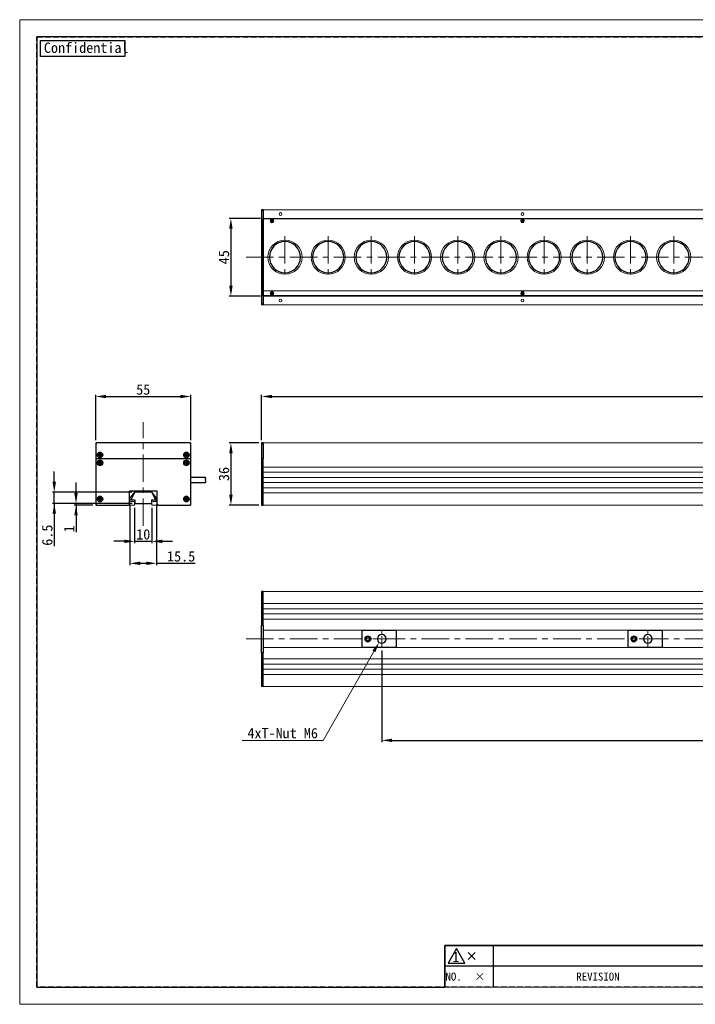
# Model space of a CAD drawing. Header units: millimetres. Extents: x -201 to 202, y 143 to 428.
# Tile 1 of 8: x -201 to -6, y 143 to 428. Entities that reach past the tile are written whole.
import ezdxf
from ezdxf import colors
from ezdxf.entities.mleader import LeaderData, LeaderLine
from ezdxf.enums import TextEntityAlignment as Align
from ezdxf.math import Vec2, Vec3

# ---------------------------------------------------------------- set-up
doc = ezdxf.new("R2010")
doc.units = ezdxf.units.MM
doc.header["$LTSCALE"] = 0.25
for name, pattern in [('CENTER', [50.8, 31.75, -6.35, 6.35, -6.35]), ('DASHED', [6, 3, -3]), ('HIDDEN', [9.525, 6.35, -3.175])]:
    doc.linetypes.add(name, pattern=pattern)
doc.layers.get('0').update_dxf_attribs({"lineweight": 30})
for name, color, linetype, lineweight in [('BASE', 7, 'Continuous', 20), ('CENTER', 1, 'CENTER', 15), ('DIMENSION', 6, 'Continuous', 9)]:
    doc.layers.add(name, color=color, linetype=linetype, lineweight=lineweight)
doc.layers.add('EMPTY LINE', color=252, linetype='Continuous', lineweight=0, plot=False)
for name, color, linetype in [('F-PANEL', 52, 'Continuous'), ('FORM', 7, 'Continuous'), ('LENS', 140, 'Continuous'), ('LOCK NUT M6', 132, 'Continuous'), ('MXB0115', 96, 'Continuous'), ('MXB4508', 25, 'Continuous'), ('SIDE PANEL1', 1, 'Continuous'), ('SIDEPANEL 2', 30, 'Continuous')]:
    doc.layers.add(name, color=color, linetype=linetype)
doc.styles.add('VS Standard', font='msgothic.ttc', dxfattribs={"height": 3})
doc.styles.add('VS Standard(小)', font='txt', dxfattribs={"height": 2.4})
doc.dimstyles.new('VS Standard x0.5', dxfattribs={"dimtxt": 3, "dimasz": 3, "dimexe": 0.5, "dimexo": 0.8, "dimgap": 0.5, "dimtad": 3, "dimlfac": 2, "dimrnd": 0.0001, "dimzin": 9, "dimdsep": 46, "dimtxsty": 'VS Standard', "dimcen": 0, "dimaunit": 1, "dimadec": 0, "dimazin": 2, "dimtfac": 1, "dimtmove": 0, "dimatfit": 3, "dimfxl": 1, "dimtolj": 1, "dimtzin": 0, "dimarcsym": 0})
doc.dimstyles.new('VS Standard x1', dxfattribs={"dimtxt": 3, "dimasz": 3, "dimexe": 0.5, "dimexo": 0.8, "dimgap": 0.5, "dimtad": 3, "dimrnd": 0.0001, "dimzin": 9, "dimdsep": 46, "dimtxsty": 'VS Standard', "dimcen": 0, "dimaunit": 1, "dimadec": 0, "dimazin": 2, "dimtfac": 1, "dimtmove": 0, "dimatfit": 2, "dimfxl": 1, "dimtolj": 1, "dimtzin": 0, "dimarcsym": 0})

# ---------------------------------------------------------------- blocks, each defined once
blk = doc.blocks.new('表題欄金物用_ver2.0.0')
at = {"layer": 'FORM', "color": 0}
for p, q in [((-272, 23), (-286, 23)), ((-286, 23), (-286, 17)), ((-211, 23), (-272, 23)), ((-272, 23), (-272, 17)), ((-279.19, 21), (-277.19, 19)), ((-279.19, 19), (-277.19, 21)), ((-286, 17), (-286, 11)), ((-272, 17), (-286, 17)), ((-272, 17), (-272, 11)), ((-211, 17), (-272, 17))]:
    blk.add_line(p, q, dxfattribs=at)
at = {"layer": 'FORM', "color": 0, "lineweight": 15}
blk.add_line((-191, 11), (-286, 11), dxfattribs=at)
at = {"layer": 'FORM', "color": 0}
blk.add_lwpolyline([(-282.58, 22.13), (-285.01, 17.93), (-280.16, 17.93)], close=True, dxfattribs=at)
at = {"layer": 'FORM', "color": 0, "insert": (-282.79, 19.73), "char_height": 3, "attachment_point": 5, "style": 'VS Standard'}
blk.add_mtext('1', dxfattribs=at)
at = {"layer": 'FORM', "color": 0, "char_height": 2.3, "attachment_point": 5, "style": 'VS Standard'}
for s, insert, width in [('NO.', (-283.44, 14), 14), ('\\pxi-3,l4,t4;×^I', (-276.99, 14), 14), ('REVISION', (-241.67, 14), 46)]:
    blk.add_mtext(s, dxfattribs=dict(at, insert=insert, width=width))
at = {"layer": 'FORM', "color": 0}
for tag, height, style, p in [('材料', 2.8, 'VS Standard', (-133, 38.5)), ('一般面取', 2.8, 'VS Standard', (-57, 38.5)), ('処理', 2.8, 'VS Standard', (-133, 34.5)), ('仕上', 2.8, 'VS Standard', (-57, 34.5)), ('処理接点', 2.8, 'VS Standard', (-133, 30.5)), ('偏芯', 2.8, 'VS Standard', (-57, 30.5)), ('一般公差', 2.4, 'VS Standard(小)', (-106, 26.31)), ('適用（機種名）', 3.6, 'VS Standard', (-44.75, 24.75)), ('角度', 2.4, 'VS Standard(小)', (-106, 21.94)), ('NAME', 3.5, 'VS Standard', (-44.75, 18.5)), ('SCALE', 2.4, 'VS Standard(小)', (-106, 17.56)), ('DATE', 2.4, 'VS Standard(小)', (-106, 13.19)), ('DRAW_NO.', 3.5, 'VS Standard', (-44.75, 13.5))]:
    blk.add_attdef(tag, text='', height=height, dxfattribs=dict(at, style=style)).set_placement(p, align=Align.MIDDLE_CENTER)
at = {"layer": 'FORM', "color": 0, "style": 'VS Standard'}
for tag, p in [('APPROVED', (-182.5, 15.06)), ('CHECKED', (-167.5, 15.18)), ('DESIGNED', (-152.5, 15.09)), ('DRAWN', (-137.5, 15.23))]:
    blk.add_attdef(tag, text='', height=4.5, dxfattribs=at).set_placement(p, align=Align.BOTTOM_CENTER)
blk = doc.blocks.new('*D212')
at = {"layer": 'Defpoints', "color": 0}
for p in [(-96.75, 246), (136.25, 246), (136.25, 219.15)]:
    blk.add_point(p, dxfattribs=at)
at = {"layer": 'DIMENSION', "color": 0, "lineweight": -2}
for p, q in [((-96.75, 245.2), (-96.75, 218.65)), ((136.25, 245.2), (136.25, 218.65)), ((-93.75, 219.15), (133.25, 219.15))]:
    blk.add_line(p, q, dxfattribs=at)
at = {"layer": 'DIMENSION', "color": 0}
for points in [[(-93.75, 219.65), (-93.75, 218.65), (-96.75, 219.15)], [(133.25, 218.65), (133.25, 219.65), (136.25, 219.15)]]:
    blk.add_solid(points, dxfattribs=at)
at = {"layer": 'DIMENSION', "color": 0, "insert": (19.75, 221.15), "char_height": 3, "attachment_point": 5, "style": 'VS Standard'}
blk.add_mtext('\\A1;\\C6;Motion 20mm～580mm', dxfattribs=at)
blk = doc.blocks.new('*D213')
at = {"layer": 'Defpoints', "color": 0}
for p in [(-152, 318.68), (-179.5, 305.25), (-152, 305.25)]:
    blk.add_point(p, dxfattribs=at)
at = {"layer": 'DIMENSION', "color": 0, "lineweight": -2}
for p, q in [((-179.5, 306.05), (-179.5, 319.18)), ((-176.5, 318.68), (-155, 318.68)), ((-152, 306.05), (-152, 319.18))]:
    blk.add_line(p, q, dxfattribs=at)
at = {"layer": 'DIMENSION', "color": 0}
for points in [[(-176.5, 319.18), (-176.5, 318.18), (-179.5, 318.68)], [(-155, 318.18), (-155, 319.18), (-152, 318.68)]]:
    blk.add_solid(points, dxfattribs=at)
at = {"layer": 'DIMENSION', "color": 0, "insert": (-165.75, 320.68), "char_height": 3, "attachment_point": 5, "style": 'VS Standard'}
blk.add_mtext('\\A1;55', dxfattribs=at)
blk = doc.blocks.new('*D214')
at = {"layer": 'Defpoints', "color": 0}
for p in [(-168.25, 287.25), (-163.25, 287.25), (-163.25, 276.76)]:
    blk.add_point(p, dxfattribs=at)
at = {"layer": 'DIMENSION', "color": 0, "lineweight": -2}
for p, q in [((-168.25, 286.45), (-168.25, 276.26)), ((-163.25, 286.45), (-163.25, 276.26)), ((-171.25, 276.76), (-174.25, 276.76)), ((-168.25, 276.76), (-163.25, 276.76)), ((-160.25, 276.76), (-157.25, 276.76))]:
    blk.add_line(p, q, dxfattribs=at)
at = {"layer": 'DIMENSION', "color": 0}
for points in [[(-171.25, 276.26), (-171.25, 277.26), (-168.25, 276.76)], [(-160.25, 277.26), (-160.25, 276.26), (-163.25, 276.76)]]:
    blk.add_solid(points, dxfattribs=at)
at = {"layer": 'DIMENSION', "color": 0, "insert": (-165.75, 278.76), "char_height": 3, "attachment_point": 5, "style": 'VS Standard'}
blk.add_mtext('\\A1;10', dxfattribs=at)
blk = doc.blocks.new('*D215')
at = {"layer": 'Defpoints', "color": 0}
for p in [(-169.62, 288.25), (-161.87, 288.25), (-161.87, 270.4)]:
    blk.add_point(p, dxfattribs=at)
at = {"layer": 'DIMENSION', "color": 0, "lineweight": -2}
for p, q in [((-169.62, 287.45), (-169.62, 269.9)), ((-161.87, 287.45), (-161.87, 269.9)), ((-166.62, 270.4), (-164.87, 270.4)), ((-161.87, 270.4), (-150.68, 270.4))]:
    blk.add_line(p, q, dxfattribs=at)
at = {"layer": 'DIMENSION', "color": 0}
for points in [[(-166.62, 270.9), (-166.62, 269.9), (-169.62, 270.4)], [(-164.87, 269.9), (-164.87, 270.9), (-161.87, 270.4)]]:
    blk.add_solid(points, dxfattribs=at)
at = {"layer": 'DIMENSION', "color": 0, "insert": (-154.78, 272.4), "char_height": 3, "attachment_point": 5, "style": 'VS Standard'}
blk.add_mtext('\\A1;15.5', dxfattribs=at)
blk = doc.blocks.new('*D216')
at = {"layer": 'Defpoints', "color": 0}
for p in [(-185.2, 287.75), (-179.5, 287.25), (-168.2, 287.75)]:
    blk.add_point(p, dxfattribs=at)
at = {"layer": 'DIMENSION', "color": 0, "lineweight": -2}
for p, q in [((-185.2, 290.75), (-185.2, 293.75)), ((-169, 287.75), (-185.7, 287.75)), ((-180.3, 287.25), (-185.7, 287.25)), ((-185.2, 287.25), (-185.2, 287.75)), ((-185.2, 287.25), (-185.2, 279.44)), ((-185.2, 284.25), (-185.2, 281.25))]:
    blk.add_line(p, q, dxfattribs=at)
at = {"layer": 'DIMENSION', "color": 0}
for points in [[(-185.7, 290.75), (-184.7, 290.75), (-185.2, 287.75)], [(-184.7, 284.25), (-185.7, 284.25), (-185.2, 287.25)]]:
    blk.add_solid(points, dxfattribs=at)
at = {"layer": 'DIMENSION', "color": 0, "insert": (-187.21, 280.35), "char_height": 3, "attachment_point": 5, "rotation": 90, "style": 'VS Standard'}
blk.add_mtext('\\A1;1', dxfattribs=at)
blk = doc.blocks.new('*D217')
at = {"layer": 'Defpoints', "color": 0}
for p in [(-191.5, 291), (-168.26, 291), (-168.2, 287.75)]:
    blk.add_point(p, dxfattribs=at)
at = {"layer": 'DIMENSION', "color": 0, "lineweight": -2}
for p, q in [((-191.5, 294), (-191.5, 297)), ((-169.06, 291), (-192, 291)), ((-191.5, 287.75), (-191.5, 291)), ((-169, 287.75), (-192, 287.75)), ((-191.5, 287.75), (-191.5, 275.34)), ((-191.5, 284.75), (-191.5, 281.75))]:
    blk.add_line(p, q, dxfattribs=at)
at = {"layer": 'DIMENSION', "color": 0}
for points in [[(-192, 294), (-191, 294), (-191.5, 291)], [(-191, 284.75), (-192, 284.75), (-191.5, 287.75)]]:
    blk.add_solid(points, dxfattribs=at)
at = {"layer": 'DIMENSION', "color": 0, "insert": (-193.5, 278.55), "char_height": 3, "attachment_point": 5, "rotation": 90, "style": 'VS Standard'}
blk.add_mtext('\\A1;6.5', dxfattribs=at)
blk = doc.blocks.new('*D218')
at = {"layer": 'Defpoints', "color": 0}
for p in [(169.5, 318.68), (-131.5, 305.25), (169.5, 305.25)]:
    blk.add_point(p, dxfattribs=at)
at = {"layer": 'DIMENSION', "color": 0, "lineweight": -2}
for p, q in [((-131.5, 306.05), (-131.5, 319.18)), ((-128.5, 318.68), (166.5, 318.68)), ((169.5, 306.05), (169.5, 319.18))]:
    blk.add_line(p, q, dxfattribs=at)
at = {"layer": 'DIMENSION', "color": 0}
for points in [[(-128.5, 319.18), (-128.5, 318.18), (-131.5, 318.68)], [(166.5, 318.18), (166.5, 319.18), (169.5, 318.68)]]:
    blk.add_solid(points, dxfattribs=at)
at = {"layer": 'DIMENSION', "color": 0, "insert": (19, 320.68), "char_height": 3, "attachment_point": 5, "style": 'VS Standard'}
blk.add_mtext('\\A1;602', dxfattribs=at)
blk = doc.blocks.new('*D219')
at = {"layer": 'Defpoints', "color": 0}
for p in [(-131.5, 305.25), (-140.38, 287.25), (-131.5, 287.25)]:
    blk.add_point(p, dxfattribs=at)
at = {"layer": 'DIMENSION', "color": 0, "lineweight": -2}
for p, q in [((-132.3, 305.25), (-140.88, 305.25)), ((-140.38, 302.25), (-140.38, 290.25)), ((-132.3, 287.25), (-140.88, 287.25))]:
    blk.add_line(p, q, dxfattribs=at)
at = {"layer": 'DIMENSION', "color": 0}
for points in [[(-139.88, 302.25), (-140.88, 302.25), (-140.38, 305.25)], [(-140.88, 290.25), (-139.88, 290.25), (-140.38, 287.25)]]:
    blk.add_solid(points, dxfattribs=at)
at = {"layer": 'DIMENSION', "color": 0, "insert": (-142.38, 296.25), "char_height": 3, "attachment_point": 5, "rotation": 90, "style": 'VS Standard'}
blk.add_mtext('\\A1;36', dxfattribs=at)
blk = doc.blocks.new('*D220')
at = {"layer": 'Defpoints', "color": 0}
for p in [(-131, 370.25), (-140.38, 347.75), (-131, 347.75)]:
    blk.add_point(p, dxfattribs=at)
at = {"layer": 'DIMENSION', "color": 0, "lineweight": -2}
for p, q in [((-131.8, 370.25), (-140.88, 370.25)), ((-140.38, 367.25), (-140.38, 350.75)), ((-131.8, 347.75), (-140.88, 347.75))]:
    blk.add_line(p, q, dxfattribs=at)
at = {"layer": 'DIMENSION', "color": 0}
for points in [[(-139.88, 367.25), (-140.88, 367.25), (-140.38, 370.25)], [(-140.88, 350.75), (-139.88, 350.75), (-140.38, 347.75)]]:
    blk.add_solid(points, dxfattribs=at)
at = {"layer": 'DIMENSION', "color": 0, "insert": (-142.38, 359), "char_height": 3, "attachment_point": 5, "rotation": 90, "style": 'VS Standard'}
blk.add_mtext('\\A1;45', dxfattribs=at)

msp = doc.modelspace()

# ---------------------------------------------------------------- linework, layer by layer
at = {"color": 7}
for p, q in [((-147.7397, 295.25), (-152, 295.25)), ((-152, 293.75), (-152, 295.25)), ((-152, 293.75), (-147.7397, 293.75))]:
    msp.add_line(p, q, dxfattribs=at)
for centre, start, end in [((-147.1397, 294.875), 147.994617, 212.005383), ((-148.3397, 294.875), 327.994617, 32.005383), ((-148.3397, 294.125), 327.994617, 32.005383)]:
    msp.add_arc(centre, 0.7075, start, end, dxfattribs=at)
at = {"layer": 'BASE', "color": 7}
for p, q in [((-131, 372.75), (169, 372.75)), ((-131, 345.25), (-131, 372.75)), ((-131, 370.25), (169, 370.25)), ((-131, 349.25), (169, 349.25)), ((-131, 347.75), (169, 347.75)), ((-131, 345.25), (169, 345.25)), ((-179.5, 305.25), (-179.5, 298.25)), ((-177, 305.25), (-179.5, 305.25)), ((-152, 305.25), (-154.5, 305.25)), ((-152, 298.25), (-152, 305.25)), ((-131, 305.25), (169, 305.25)), ((-131, 287.25), (-131, 305.25)), ((-131, 298.25), (169, 298.25)), ((-131, 296.75), (169, 296.75)), ((-131, 295.25), (156.5867, 295.25)), ((-131, 293.75), (156.5867, 293.75)), ((-179.5, 290.75), (-179.5, 287.25)), ((-169.625, 289.25), (-168.2578, 291)), ((-168.2578, 291), (-163.2422, 291)), ((-163.2422, 291), (-161.875, 289.25)), ((-152, 287.25), (-152, 290.75)), ((-131, 292.25), (169, 292.25)), ((-131, 290.75), (169, 290.75)), ((-169.625, 288.25), (-169.625, 289.25)), ((-168.5, 288.25), (-169.625, 288.25)), ((-168.25, 287.25), (-168.25, 288)), ((-163.25, 288), (-163.25, 287.25)), ((-161.875, 288.25), (-163, 288.25)), ((-161.875, 289.25), (-161.875, 288.25)), ((-179.5, 287.25), (-176, 287.25)), ((-171.5, 287.25), (-168.25, 287.25)), ((-163.25, 287.25), (-160, 287.25)), ((-155.5, 287.25), (-152, 287.25)), ((-131, 287.25), (169, 287.25)), ((-131, 262.25), (169, 262.25)), ((-131, 234.75), (-131, 262.25)), ((-131, 258.75), (169, 258.75)), ((-131, 257.25), (169, 257.25)), ((-131, 255.75), (169, 255.75)), ((-131, 254.25), (169, 254.25)), ((-131, 251), (169, 251)), ((-131, 246), (169, 246)), ((-131, 242.75), (169, 242.75)), ((-131, 241.25), (169, 241.25)), ((-131, 239.75), (169, 239.75)), ((-131, 238.25), (169, 238.25)), ((-131, 234.75), (169, 234.75))]:
    msp.add_line(p, q, dxfattribs=at)
for centre in [(-126, 371.5), (-56, 371.5), (-126, 346.5), (-56, 346.5)]:
    msp.add_circle(centre, 0.4, dxfattribs=at)
for centre, start, end in [((-168.5, 288), 0, 90), ((-163, 288), 90, 180)]:
    msp.add_arc(centre, 0.25, start, end, dxfattribs=at)
at = {"layer": 'CENTER'}
for p, q in [((-124.75, 365.1043), (-124.75, 352.8957)), ((-112.25, 365.1043), (-112.25, 352.8957)), ((-99.75, 365.1043), (-99.75, 352.8957)), ((-87.25, 365.1043), (-87.25, 352.8957)), ((-74.75, 365.1043), (-74.75, 352.8957)), ((-62.25, 365.1043), (-62.25, 352.8957)), ((-49.75, 365.1043), (-49.75, 352.8957)), ((-37.25, 365.1043), (-37.25, 352.8957)), ((-24.75, 365.1043), (-24.75, 352.8957)), ((-12.25, 365.1043), (-12.25, 352.8957)), ((-136, 359), (174, 359)), ((-165.75, 281.25), (-165.75, 311.25)), ((-136, 248.5), (174, 248.5))]:
    msp.add_line(p, q, dxfattribs=at)
at = {"layer": 'CENTER', "ltscale": 0.3}
for p, q in [((-96.75, 246), (-96.75, 251)), ((-19.75, 246), (-19.75, 251)), ((-99.25, 248.5), (-94.25, 248.5)), ((-22.25, 248.5), (-17.25, 248.5))]:
    msp.add_line(p, q, dxfattribs=at)
at = {"layer": 'EMPTY LINE'}
for p, q in [((-201.5, 427.75), (-201.5, 142.75)), ((201.5, 427.75), (-201.5, 427.75)), ((-201.5, 142.75), (201.5, 142.75))]:
    msp.add_line(p, q, dxfattribs=at)
at = {"layer": 'F-PANEL', "color": 7, "linetype": 'Continuous'}
for p, q in [((-131, 370.2), (169, 370.2)), ((-131, 347.8), (-131, 370.2)), ((169, 347.8), (-131, 347.8))]:
    msp.add_line(p, q, dxfattribs=at)
for centre, start, end in [((-124.75, 359), 90, 270), ((-124.75, 359), 270, 90), ((-112.25, 359), 90, 270), ((-112.25, 359), 270, 90), ((-99.75, 359), 90, 270), ((-99.75, 359), 270, 90), ((-87.25, 359), 90, 270), ((-87.25, 359), 270, 90), ((-74.75, 359), 90, 270), ((-74.75, 359), 270, 90), ((-62.25, 359), 90, 270), ((-62.25, 359), 270, 90), ((-49.75, 359), 90, 270), ((-49.75, 359), 270, 90), ((-37.25, 359), 90, 270), ((-37.25, 359), 270, 90), ((-24.75, 359), 90, 270), ((-24.75, 359), 270, 90), ((-12.25, 359), 90, 270), ((-12.25, 359), 270, 90)]:
    msp.add_arc(centre, 4.5, start, end, dxfattribs=at)
at = {"layer": 'FORM', "linetype": 'HIDDEN'}
msp.add_lwpolyline([(-196.5, 422.75), (196.5, 422.75), (196.5, 147.75), (-196.5, 147.75)], close=True, dxfattribs=at)
at = {"layer": 'FORM'}
msp.add_lwpolyline([(-196.5, 422.75), (-196.5, 147.75), (-78.5, 147.75), (-78.5, 159.75), (16.5, 159.75), (16.5, 177.25), (196.5, 177.25), (196.5, 422.75), (-196.5, 422.75)], close=True, dxfattribs=at)
at = {"layer": 'FORM', "lineweight": 30}
msp.add_lwpolyline([(-195.5, 421.75), (-171.1092, 421.75), (-171.1092, 417.0878), (-195.5, 417.0878)], close=True, dxfattribs=at)
at = {"layer": 'LENS', "color": 7, "linetype": 'Continuous', "lineweight": 9}
for centre, start, end in [((-124.75, 359), 90, 270), ((-124.75, 359), 270, 90), ((-112.25, 359), 90, 270), ((-112.25, 359), 270, 90), ((-99.75, 359), 90, 270), ((-99.75, 359), 270, 90), ((-87.25, 359), 90, 270), ((-87.25, 359), 270, 90), ((-74.75, 359), 90, 270), ((-74.75, 359), 270, 90), ((-62.25, 359), 90, 270), ((-62.25, 359), 270, 90), ((-49.75, 359), 90, 270), ((-49.75, 359), 270, 90), ((-37.25, 359), 90, 270), ((-37.25, 359), 270, 90), ((-24.75, 359), 90, 270), ((-24.75, 359), 270, 90), ((-12.25, 359), 90, 270), ((-12.25, 359), 270, 90)]:
    msp.add_arc(centre, 4.95, start, end, dxfattribs=at)
at = {"layer": 'LOCK NUT M6', "color": 7}
for p, q in [((-168.2, 291), (-169.375, 288.75)), ((-163.3, 291), (-168.2, 291)), ((-162.125, 288.75), (-163.3, 291)), ((-169.375, 288.75), (-168.2, 288.75)), ((-168.2, 288.75), (-168.2, 287.75)), ((-163.3, 287.75), (-163.3, 288.75)), ((-163.3, 288.75), (-162.125, 288.75)), ((-168.2, 287.75), (-163.3, 287.75)), ((-101.0387, 249), (-101.3274, 248.5)), ((-101.0387, 248), (-101.3274, 248.5)), ((-100.4613, 249), (-101.0387, 249)), ((-100.4613, 248), (-101.0387, 248)), ((-100.4613, 249), (-100.1726, 248.5)), ((-100.4613, 248), (-100.1726, 248.5)), ((-24.0387, 249), (-24.3274, 248.5)), ((-24.0387, 248), (-24.3274, 248.5)), ((-23.4613, 249), (-24.0387, 249)), ((-23.4613, 248), (-24.0387, 248)), ((-23.4613, 249), (-23.1726, 248.5)), ((-23.4613, 248), (-23.1726, 248.5))]:
    msp.add_line(p, q, dxfattribs=at)
at = {"layer": 'LOCK NUT M6', "color": 7, "linetype": 'Continuous'}
for p, q in [((-102.5, 251), (-102.5, 250.95)), ((-92.5, 250.95), (-102.5, 250.95)), ((-102.5, 250.95), (-102.5, 246.05)), ((-92.5, 250.95), (-92.5, 251)), ((-92.5, 246.05), (-92.5, 250.95)), ((-25.5, 251), (-25.5, 250.95)), ((-15.5, 250.95), (-25.5, 250.95)), ((-25.5, 250.95), (-25.5, 246.05)), ((-15.5, 250.95), (-15.5, 251)), ((-15.5, 246.05), (-15.5, 250.95)), ((-92.5, 246.05), (-102.5, 246.05)), ((-102.5, 246.05), (-102.5, 246)), ((-92.5, 246), (-92.5, 246.05)), ((-15.5, 246.05), (-25.5, 246.05)), ((-25.5, 246.05), (-25.5, 246)), ((-15.5, 246), (-15.5, 246.05))]:
    msp.add_line(p, q, dxfattribs=at)
at = {"layer": 'LOCK NUT M6', "color": 7, "linetype": 'DASHED'}
for p, q in [((-92.5, 250.95), (-102.5, 250.95)), ((-15.5, 250.95), (-25.5, 250.95)), ((-92.5, 246.05), (-102.5, 246.05)), ((-15.5, 246.05), (-25.5, 246.05))]:
    msp.add_line(p, q, dxfattribs=at)
at = {"layer": 'LOCK NUT M6', "color": 7}
for centre in [(-100.75, 248.5), (-23.75, 248.5)]:
    msp.add_circle(centre, 0.805, dxfattribs=at)
at = {"layer": 'LOCK NUT M6', "color": 7, "linetype": 'Continuous'}
for centre, radius, start, end in [((-100.75, 248.5), 0.825, 90, 270), ((-100.75, 248.5), 0.825, 270, 90), ((-96.75, 248.5), 1.25, 90, 270), ((-96.75, 248.5), 1.25, 270, 90), ((-23.75, 248.5), 0.825, 90, 270), ((-23.75, 248.5), 0.825, 270, 90), ((-19.75, 248.5), 1.25, 90, 270), ((-19.75, 248.5), 1.25, 270, 90)]:
    msp.add_arc(centre, radius, start, end, dxfattribs=at)
at = {"layer": 'MXB0115', "color": 7}
for p, q in [((-128.8753, 369.5735), (-128.5753, 369.5747)), ((-128.8234, 369.522), (-128.8753, 369.5735)), ((-128.8747, 369.4235), (-128.8753, 369.5735)), ((-128.8233, 369.4753), (-128.8747, 369.4235)), ((-128.5747, 369.4247), (-128.8747, 369.4235)), ((-128.8234, 369.522), (-128.5234, 369.5233)), ((-128.8233, 369.4753), (-128.8234, 369.522)), ((-128.5233, 369.4766), (-128.8233, 369.4753)), ((-128.5765, 369.8747), (-128.4265, 369.8753)), ((-128.5247, 369.8233), (-128.5765, 369.8747)), ((-128.5753, 369.5747), (-128.5765, 369.8747)), ((-128.5234, 369.5233), (-128.5753, 369.5747)), ((-128.5233, 369.4766), (-128.5747, 369.4247)), ((-128.5735, 369.1247), (-128.5747, 369.4247)), ((-128.522, 369.1766), (-128.5735, 369.1247)), ((-128.4235, 369.1253), (-128.5735, 369.1247)), ((-128.5247, 369.8233), (-128.478, 369.8234)), ((-128.5234, 369.5233), (-128.5247, 369.8233)), ((-128.522, 369.1766), (-128.5233, 369.4766)), ((-128.4753, 369.1767), (-128.522, 369.1766)), ((-128.478, 369.8234), (-128.4265, 369.8753)), ((-128.478, 369.8234), (-128.4767, 369.5234)), ((-128.4767, 369.5234), (-128.4253, 369.5753)), ((-128.4767, 369.5234), (-128.1767, 369.5247)), ((-128.1766, 369.478), (-128.4766, 369.4767)), ((-128.4766, 369.4767), (-128.4247, 369.4253)), ((-128.4766, 369.4767), (-128.4753, 369.1767)), ((-128.4753, 369.1767), (-128.4235, 369.1253)), ((-128.4265, 369.8753), (-128.4253, 369.5753)), ((-128.4253, 369.5753), (-128.1253, 369.5765)), ((-128.1247, 369.4265), (-128.4247, 369.4253)), ((-128.4247, 369.4253), (-128.4235, 369.1253)), ((-128.1253, 369.5765), (-128.1767, 369.5247)), ((-128.1767, 369.5247), (-128.1766, 369.478)), ((-128.1766, 369.478), (-128.1247, 369.4265)), ((-128.1253, 369.5765), (-128.1247, 369.4265)), ((-56.3753, 369.5735), (-56.0753, 369.5747)), ((-56.3234, 369.522), (-56.3753, 369.5735)), ((-56.3747, 369.4235), (-56.3753, 369.5735)), ((-56.3233, 369.4753), (-56.3747, 369.4235)), ((-56.0747, 369.4247), (-56.3747, 369.4235)), ((-56.3234, 369.522), (-56.0234, 369.5233)), ((-56.3233, 369.4753), (-56.3234, 369.522)), ((-56.0233, 369.4766), (-56.3233, 369.4753)), ((-56.0765, 369.8747), (-55.9265, 369.8753)), ((-56.0247, 369.8233), (-56.0765, 369.8747)), ((-56.0753, 369.5747), (-56.0765, 369.8747)), ((-56.0234, 369.5233), (-56.0753, 369.5747)), ((-56.0233, 369.4766), (-56.0747, 369.4247)), ((-56.0735, 369.1247), (-56.0747, 369.4247)), ((-56.022, 369.1766), (-56.0735, 369.1247)), ((-55.9235, 369.1253), (-56.0735, 369.1247)), ((-56.0247, 369.8233), (-55.978, 369.8234)), ((-56.0234, 369.5233), (-56.0247, 369.8233)), ((-56.022, 369.1766), (-56.0233, 369.4766)), ((-55.9753, 369.1767), (-56.022, 369.1766)), ((-55.978, 369.8234), (-55.9265, 369.8753)), ((-55.978, 369.8234), (-55.9767, 369.5234)), ((-55.9767, 369.5234), (-55.9253, 369.5753)), ((-55.9767, 369.5234), (-55.6767, 369.5247)), ((-55.6766, 369.478), (-55.9766, 369.4767)), ((-55.9766, 369.4767), (-55.9247, 369.4253)), ((-55.9766, 369.4767), (-55.9753, 369.1767)), ((-55.9753, 369.1767), (-55.9235, 369.1253)), ((-55.9265, 369.8753), (-55.9253, 369.5753)), ((-55.9253, 369.5753), (-55.6253, 369.5765)), ((-55.6247, 369.4265), (-55.9247, 369.4253)), ((-55.9247, 369.4253), (-55.9235, 369.1253)), ((-55.6253, 369.5765), (-55.6767, 369.5247)), ((-55.6767, 369.5247), (-55.6766, 369.478)), ((-55.6766, 369.478), (-55.6247, 369.4265)), ((-55.6253, 369.5765), (-55.6247, 369.4265)), ((-128.8753, 348.5735), (-128.5753, 348.5747)), ((-128.8234, 348.522), (-128.8753, 348.5735)), ((-128.8747, 348.4235), (-128.8753, 348.5735)), ((-128.8233, 348.4753), (-128.8747, 348.4235)), ((-128.5747, 348.4247), (-128.8747, 348.4235)), ((-128.8234, 348.522), (-128.5234, 348.5233)), ((-128.8233, 348.4753), (-128.8234, 348.522)), ((-128.5233, 348.4766), (-128.8233, 348.4753)), ((-128.5765, 348.8747), (-128.4265, 348.8753)), ((-128.5247, 348.8233), (-128.5765, 348.8747)), ((-128.5753, 348.5747), (-128.5765, 348.8747)), ((-128.5234, 348.5233), (-128.5753, 348.5747)), ((-128.5233, 348.4766), (-128.5747, 348.4247)), ((-128.5735, 348.1247), (-128.5747, 348.4247)), ((-128.522, 348.1766), (-128.5735, 348.1247)), ((-128.4235, 348.1253), (-128.5735, 348.1247)), ((-128.5247, 348.8233), (-128.478, 348.8234)), ((-128.5234, 348.5233), (-128.5247, 348.8233)), ((-128.522, 348.1766), (-128.5233, 348.4766)), ((-128.4753, 348.1767), (-128.522, 348.1766)), ((-128.478, 348.8234), (-128.4265, 348.8753)), ((-128.478, 348.8234), (-128.4767, 348.5234)), ((-128.4767, 348.5234), (-128.4253, 348.5753)), ((-128.4767, 348.5234), (-128.1767, 348.5247)), ((-128.1766, 348.478), (-128.4766, 348.4767)), ((-128.4766, 348.4767), (-128.4247, 348.4253)), ((-128.4766, 348.4767), (-128.4753, 348.1767)), ((-128.4753, 348.1767), (-128.4235, 348.1253)), ((-128.4265, 348.8753), (-128.4253, 348.5753)), ((-128.4253, 348.5753), (-128.1253, 348.5765)), ((-128.1247, 348.4265), (-128.4247, 348.4253)), ((-128.4247, 348.4253), (-128.4235, 348.1253)), ((-128.1253, 348.5765), (-128.1767, 348.5247)), ((-128.1767, 348.5247), (-128.1766, 348.478)), ((-128.1766, 348.478), (-128.1247, 348.4265)), ((-128.1253, 348.5765), (-128.1247, 348.4265)), ((-56.3753, 348.5735), (-56.0753, 348.5747)), ((-56.3234, 348.522), (-56.3753, 348.5735)), ((-56.3747, 348.4235), (-56.3753, 348.5735)), ((-56.3233, 348.4753), (-56.3747, 348.4235)), ((-56.0747, 348.4247), (-56.3747, 348.4235)), ((-56.3234, 348.522), (-56.0234, 348.5233)), ((-56.3233, 348.4753), (-56.3234, 348.522)), ((-56.0233, 348.4766), (-56.3233, 348.4753)), ((-56.0765, 348.8747), (-55.9265, 348.8753)), ((-56.0247, 348.8233), (-56.0765, 348.8747)), ((-56.0753, 348.5747), (-56.0765, 348.8747)), ((-56.0234, 348.5233), (-56.0753, 348.5747)), ((-56.0233, 348.4766), (-56.0747, 348.4247)), ((-56.0735, 348.1247), (-56.0747, 348.4247)), ((-56.022, 348.1766), (-56.0735, 348.1247)), ((-55.9235, 348.1253), (-56.0735, 348.1247)), ((-56.0247, 348.8233), (-55.978, 348.8234)), ((-56.0234, 348.5233), (-56.0247, 348.8233)), ((-56.022, 348.1766), (-56.0233, 348.4766)), ((-55.9753, 348.1767), (-56.022, 348.1766)), ((-55.978, 348.8234), (-55.9265, 348.8753)), ((-55.978, 348.8234), (-55.9767, 348.5234)), ((-55.9767, 348.5234), (-55.9253, 348.5753)), ((-55.9767, 348.5234), (-55.6767, 348.5247)), ((-55.6766, 348.478), (-55.9766, 348.4767)), ((-55.9766, 348.4767), (-55.9247, 348.4253)), ((-55.9766, 348.4767), (-55.9753, 348.1767)), ((-55.9753, 348.1767), (-55.9235, 348.1253)), ((-55.9265, 348.8753), (-55.9253, 348.5753)), ((-55.9253, 348.5753), (-55.6253, 348.5765)), ((-55.6247, 348.4265), (-55.9247, 348.4253)), ((-55.9247, 348.4253), (-55.9235, 348.1253)), ((-55.6253, 348.5765), (-55.6767, 348.5247)), ((-55.6767, 348.5247), (-55.6766, 348.478)), ((-55.6766, 348.478), (-55.6247, 348.4265)), ((-55.6253, 348.5765), (-55.6247, 348.4265))]:
    msp.add_line(p, q, dxfattribs=at)
for centre, start, end in [((-128.5, 369.5), 0.231639, 180.231639), ((-128.5, 369.5), 180.231639, 0.231639), ((-56, 369.5), 0.231639, 180.231639), ((-56, 369.5), 180.231639, 0.231639), ((-128.5, 348.5), 0.231639, 180.231639), ((-128.5, 348.5), 180.231639, 0.231639), ((-56, 348.5), 0.231639, 180.231639), ((-56, 348.5), 180.231639, 0.231639)]:
    msp.add_arc(centre, 0.5, start, end, dxfattribs=at)
at = {"layer": 'MXB4508', "color": 7}
for p, q in [((-178.3018, 302.1768), (-178.375, 302.25)), ((-178.375, 301.875), (-178.375, 302.25)), ((-178.375, 302.25), (-178.125, 302.25)), ((-178.3018, 302.1768), (-178.1982, 302.1768)), ((-178.3018, 301.8018), (-178.3018, 302.1768)), ((-178.1982, 302.1768), (-178.125, 302.25)), ((-178.1982, 302.1768), (-178.1982, 301.8018)), ((-178.125, 302.25), (-178.125, 301.875)), ((-153.3018, 302.1768), (-153.375, 302.25)), ((-153.375, 301.875), (-153.375, 302.25)), ((-153.375, 302.25), (-153.125, 302.25)), ((-153.3018, 302.1768), (-153.1982, 302.1768)), ((-153.3018, 301.8018), (-153.3018, 302.1768)), ((-153.1982, 302.1768), (-153.125, 302.25)), ((-153.1982, 302.1768), (-153.1982, 301.8018)), ((-153.125, 302.25), (-153.125, 301.875)), ((-178.75, 301.625), (-178.75, 301.875)), ((-178.6768, 301.8018), (-178.75, 301.875)), ((-178.75, 301.875), (-178.375, 301.875)), ((-178.6768, 301.6982), (-178.75, 301.625)), ((-178.375, 301.625), (-178.75, 301.625)), ((-178.75, 299.375), (-178.75, 299.625)), ((-178.6768, 299.5518), (-178.75, 299.625)), ((-178.75, 299.625), (-178.375, 299.625)), ((-178.6768, 299.4482), (-178.75, 299.375)), ((-178.375, 299.375), (-178.75, 299.375)), ((-178.6768, 301.6982), (-178.6768, 301.8018)), ((-178.6768, 301.8018), (-178.3018, 301.8018)), ((-178.3018, 301.6982), (-178.6768, 301.6982)), ((-178.6768, 299.4482), (-178.6768, 299.5518)), ((-178.6768, 299.5518), (-178.3018, 299.5518)), ((-178.3018, 299.4482), (-178.6768, 299.4482)), ((-178.375, 301.875), (-178.3018, 301.8018)), ((-178.3018, 301.6982), (-178.375, 301.625)), ((-178.375, 301.25), (-178.375, 301.625)), ((-178.3018, 301.3232), (-178.375, 301.25)), ((-178.125, 301.25), (-178.375, 301.25)), ((-178.3018, 299.9268), (-178.375, 300)), ((-178.375, 299.625), (-178.375, 300)), ((-178.375, 300), (-178.125, 300)), ((-178.375, 299.625), (-178.3018, 299.5518)), ((-178.3018, 299.4482), (-178.375, 299.375)), ((-178.375, 299), (-178.375, 299.375)), ((-178.3018, 301.3232), (-178.3018, 301.6982)), ((-178.1982, 301.3232), (-178.3018, 301.3232)), ((-178.3018, 299.9268), (-178.1982, 299.9268)), ((-178.3018, 299.5518), (-178.3018, 299.9268)), ((-178.3018, 299.0732), (-178.3018, 299.4482)), ((-178.1982, 301.8018), (-178.125, 301.875)), ((-178.1982, 301.8018), (-177.8232, 301.8018)), ((-178.1982, 301.6982), (-178.1982, 301.3232)), ((-177.8232, 301.6982), (-178.1982, 301.6982)), ((-178.1982, 301.6982), (-178.125, 301.625)), ((-178.1982, 301.3232), (-178.125, 301.25)), ((-178.1982, 299.9268), (-178.125, 300)), ((-178.1982, 299.9268), (-178.1982, 299.5518)), ((-178.1982, 299.5518), (-178.125, 299.625)), ((-178.1982, 299.5518), (-177.8232, 299.5518)), ((-178.1982, 299.4482), (-178.1982, 299.0732)), ((-177.8232, 299.4482), (-178.1982, 299.4482)), ((-178.1982, 299.4482), (-178.125, 299.375)), ((-178.125, 301.875), (-177.75, 301.875)), ((-177.75, 301.625), (-178.125, 301.625)), ((-178.125, 301.625), (-178.125, 301.25)), ((-178.125, 300), (-178.125, 299.625)), ((-178.125, 299.625), (-177.75, 299.625)), ((-177.75, 299.375), (-178.125, 299.375)), ((-178.125, 299.375), (-178.125, 299)), ((-177.8232, 301.8018), (-177.75, 301.875)), ((-177.8232, 301.8018), (-177.8232, 301.6982)), ((-177.8232, 301.6982), (-177.75, 301.625)), ((-177.8232, 299.5518), (-177.75, 299.625)), ((-177.8232, 299.5518), (-177.8232, 299.4482)), ((-177.8232, 299.4482), (-177.75, 299.375)), ((-177.75, 301.875), (-177.75, 301.625)), ((-177.75, 299.625), (-177.75, 299.375)), ((-153.75, 301.625), (-153.75, 301.875)), ((-153.6768, 301.8018), (-153.75, 301.875)), ((-153.75, 301.875), (-153.375, 301.875)), ((-153.6768, 301.6982), (-153.75, 301.625)), ((-153.375, 301.625), (-153.75, 301.625)), ((-153.75, 299.375), (-153.75, 299.625)), ((-153.6768, 299.5518), (-153.75, 299.625)), ((-153.75, 299.625), (-153.375, 299.625)), ((-153.6768, 299.4482), (-153.75, 299.375)), ((-153.375, 299.375), (-153.75, 299.375)), ((-153.6768, 301.6982), (-153.6768, 301.8018)), ((-153.6768, 301.8018), (-153.3018, 301.8018)), ((-153.3018, 301.6982), (-153.6768, 301.6982)), ((-153.6768, 299.4482), (-153.6768, 299.5518)), ((-153.6768, 299.5518), (-153.3018, 299.5518)), ((-153.3018, 299.4482), (-153.6768, 299.4482)), ((-153.375, 301.875), (-153.3018, 301.8018)), ((-153.3018, 301.6982), (-153.375, 301.625)), ((-153.375, 301.25), (-153.375, 301.625)), ((-153.3018, 301.3232), (-153.375, 301.25)), ((-153.125, 301.25), (-153.375, 301.25)), ((-153.3018, 299.9268), (-153.375, 300)), ((-153.375, 299.625), (-153.375, 300)), ((-153.375, 300), (-153.125, 300)), ((-153.375, 299.625), (-153.3018, 299.5518)), ((-153.3018, 299.4482), (-153.375, 299.375)), ((-153.375, 299), (-153.375, 299.375)), ((-153.3018, 301.3232), (-153.3018, 301.6982)), ((-153.1982, 301.3232), (-153.3018, 301.3232)), ((-153.3018, 299.9268), (-153.1982, 299.9268)), ((-153.3018, 299.5518), (-153.3018, 299.9268)), ((-153.3018, 299.0732), (-153.3018, 299.4482)), ((-153.1982, 301.8018), (-153.125, 301.875)), ((-153.1982, 301.8018), (-152.8232, 301.8018)), ((-153.1982, 301.6982), (-153.1982, 301.3232)), ((-152.8232, 301.6982), (-153.1982, 301.6982)), ((-153.1982, 301.6982), (-153.125, 301.625)), ((-153.1982, 301.3232), (-153.125, 301.25)), ((-153.1982, 299.9268), (-153.125, 300)), ((-153.1982, 299.9268), (-153.1982, 299.5518)), ((-153.1982, 299.5518), (-153.125, 299.625)), ((-153.1982, 299.5518), (-152.8232, 299.5518)), ((-153.1982, 299.4482), (-153.1982, 299.0732)), ((-152.8232, 299.4482), (-153.1982, 299.4482)), ((-153.1982, 299.4482), (-153.125, 299.375)), ((-153.125, 301.875), (-152.75, 301.875)), ((-152.75, 301.625), (-153.125, 301.625)), ((-153.125, 301.625), (-153.125, 301.25)), ((-153.125, 300), (-153.125, 299.625)), ((-153.125, 299.625), (-152.75, 299.625)), ((-152.75, 299.375), (-153.125, 299.375)), ((-153.125, 299.375), (-153.125, 299)), ((-152.8232, 301.8018), (-152.75, 301.875)), ((-152.8232, 301.8018), (-152.8232, 301.6982)), ((-152.8232, 301.6982), (-152.75, 301.625)), ((-152.8232, 299.5518), (-152.75, 299.625)), ((-152.8232, 299.5518), (-152.8232, 299.4482)), ((-152.8232, 299.4482), (-152.75, 299.375)), ((-152.75, 301.875), (-152.75, 301.625)), ((-152.75, 299.625), (-152.75, 299.375)), ((-178.3018, 299.0732), (-178.375, 299)), ((-178.125, 299), (-178.375, 299)), ((-178.1982, 299.0732), (-178.3018, 299.0732)), ((-178.1982, 299.0732), (-178.125, 299)), ((-153.3018, 299.0732), (-153.375, 299)), ((-153.125, 299), (-153.375, 299)), ((-153.1982, 299.0732), (-153.3018, 299.0732)), ((-153.1982, 299.0732), (-153.125, 299)), ((-178.75, 288.875), (-178.75, 289.125)), ((-178.6768, 289.0518), (-178.75, 289.125)), ((-178.75, 289.125), (-178.375, 289.125)), ((-178.6768, 288.9482), (-178.75, 288.875)), ((-178.375, 288.875), (-178.75, 288.875)), ((-178.6768, 288.9482), (-178.6768, 289.0518)), ((-178.6768, 289.0518), (-178.3018, 289.0518)), ((-178.3018, 288.9482), (-178.6768, 288.9482)), ((-178.3018, 289.4268), (-178.375, 289.5)), ((-178.375, 289.125), (-178.375, 289.5)), ((-178.375, 289.5), (-178.125, 289.5)), ((-178.375, 289.125), (-178.3018, 289.0518)), ((-178.3018, 288.9482), (-178.375, 288.875)), ((-178.375, 288.5), (-178.375, 288.875)), ((-178.3018, 288.5732), (-178.375, 288.5)), ((-178.125, 288.5), (-178.375, 288.5)), ((-178.3018, 289.4268), (-178.1982, 289.4268)), ((-178.3018, 289.0518), (-178.3018, 289.4268)), ((-178.3018, 288.5732), (-178.3018, 288.9482)), ((-178.1982, 288.5732), (-178.3018, 288.5732)), ((-178.1982, 289.4268), (-178.125, 289.5)), ((-178.1982, 289.4268), (-178.1982, 289.0518)), ((-178.1982, 289.0518), (-178.125, 289.125)), ((-178.1982, 289.0518), (-177.8232, 289.0518)), ((-178.1982, 288.9482), (-178.1982, 288.5732)), ((-177.8232, 288.9482), (-178.1982, 288.9482)), ((-178.1982, 288.9482), (-178.125, 288.875)), ((-178.1982, 288.5732), (-178.125, 288.5)), ((-178.125, 289.5), (-178.125, 289.125)), ((-178.125, 289.125), (-177.75, 289.125)), ((-177.75, 288.875), (-178.125, 288.875)), ((-178.125, 288.875), (-178.125, 288.5)), ((-177.8232, 289.0518), (-177.75, 289.125)), ((-177.8232, 289.0518), (-177.8232, 288.9482)), ((-177.8232, 288.9482), (-177.75, 288.875)), ((-177.75, 289.125), (-177.75, 288.875)), ((-153.75, 288.875), (-153.75, 289.125)), ((-153.6768, 289.0518), (-153.75, 289.125)), ((-153.75, 289.125), (-153.375, 289.125)), ((-153.6768, 288.9482), (-153.75, 288.875)), ((-153.375, 288.875), (-153.75, 288.875)), ((-153.6768, 288.9482), (-153.6768, 289.0518)), ((-153.6768, 289.0518), (-153.3018, 289.0518)), ((-153.3018, 288.9482), (-153.6768, 288.9482)), ((-153.3018, 289.4268), (-153.375, 289.5)), ((-153.375, 289.125), (-153.375, 289.5)), ((-153.375, 289.5), (-153.125, 289.5)), ((-153.375, 289.125), (-153.3018, 289.0518)), ((-153.3018, 288.9482), (-153.375, 288.875)), ((-153.375, 288.5), (-153.375, 288.875)), ((-153.3018, 288.5732), (-153.375, 288.5)), ((-153.125, 288.5), (-153.375, 288.5)), ((-153.3018, 289.4268), (-153.1982, 289.4268)), ((-153.3018, 289.0518), (-153.3018, 289.4268)), ((-153.3018, 288.5732), (-153.3018, 288.9482)), ((-153.1982, 288.5732), (-153.3018, 288.5732)), ((-153.1982, 289.4268), (-153.125, 289.5)), ((-153.1982, 289.4268), (-153.1982, 289.0518)), ((-153.1982, 289.0518), (-153.125, 289.125)), ((-153.1982, 289.0518), (-152.8232, 289.0518)), ((-153.1982, 288.9482), (-153.1982, 288.5732)), ((-152.8232, 288.9482), (-153.1982, 288.9482)), ((-153.1982, 288.9482), (-153.125, 288.875)), ((-153.1982, 288.5732), (-153.125, 288.5)), ((-153.125, 289.5), (-153.125, 289.125)), ((-153.125, 289.125), (-152.75, 289.125)), ((-152.75, 288.875), (-153.125, 288.875)), ((-153.125, 288.875), (-153.125, 288.5)), ((-152.8232, 289.0518), (-152.75, 289.125)), ((-152.8232, 289.0518), (-152.8232, 288.9482)), ((-152.8232, 288.9482), (-152.75, 288.875)), ((-152.75, 289.125), (-152.75, 288.875))]:
    msp.add_line(p, q, dxfattribs=at)
for centre, start, end in [((-178.25, 301.75), 0, 180), ((-153.25, 301.75), 0, 180), ((-178.25, 301.75), 180, 0), ((-178.25, 299.5), 0, 180), ((-178.25, 299.5), 180, 0), ((-153.25, 301.75), 180, 0), ((-153.25, 299.5), 0, 180), ((-153.25, 299.5), 180, 0), ((-178.25, 289), 0, 180), ((-178.25, 289), 180, 0), ((-153.25, 289), 0, 180), ((-153.25, 289), 180, 0)]:
    msp.add_arc(centre, 0.75, start, end, dxfattribs=at)
at = {"layer": 'SIDE PANEL1', "color": 7, "extrusion": (3.67394e-16, -1, 0)}
for p, q in [((-179.5, 300.75), (-179.5, 287.5)), ((-152, 287.5), (-152, 300.75)), ((-161.75, 291.25), (-169.75, 291.25)), ((-169.75, 287.5), (-169.75, 291.25)), ((-161.75, 287.5), (-161.75, 291.25)), ((-179.5, 287.5), (-179.25, 287.25)), ((-179.25, 287.25), (-170, 287.25)), ((-170, 287.25), (-169.75, 287.5)), ((-161.75, 287.5), (-161.5, 287.25)), ((-161.5, 287.25), (-152.25, 287.25)), ((-152.25, 287.25), (-152, 287.5))]:
    msp.add_line(p, q, dxfattribs=at)
at = {"layer": 'SIDE PANEL1', "color": 7, "extrusion": (-3.67394e-16, -1, 0)}
for p, q in [((-131, 300.75), (-131.5, 300.75)), ((-131.5, 300.75), (-131.5, 287.5)), ((-131, 287.5), (-131, 300.75)), ((-131.5, 287.5), (-131, 287.5)), ((-131.5, 287.5), (-131.5, 287.25)), ((-131.5, 287.5), (-131.5, 287.5)), ((-131.5, 287.25), (-131.5, 287.25)), ((-131.5, 287.25), (-131, 287.25)), ((-131.5, 287.25), (-131, 287.25)), ((-131, 287.25), (-131, 287.5)), ((-131, 287.25), (-131, 287.25))]:
    msp.add_line(p, q, dxfattribs=at)
at = {"layer": 'SIDE PANEL1', "color": 7}
for p, q in [((-131, 262.25), (-131.5, 262.25)), ((-131.5, 262.25), (-131.5, 262)), ((-131, 262), (-131, 262.25)), ((-131.5, 262), (-131.5, 252.75)), ((-131, 262), (-131.5, 262)), ((-131, 252.75), (-131, 262)), ((-131.5, 252.75), (-131.5, 252.5)), ((-131, 252.75), (-131.5, 252.75)), ((-131.5, 244.5), (-131.5, 252.5)), ((-131, 252.5), (-131.5, 252.5)), ((-131, 252.5), (-131, 252.75)), ((-131, 252.5), (-131, 244.5)), ((-131.5, 244.5), (-131.5, 244.25)), ((-131, 244.5), (-131.5, 244.5)), ((-131.5, 244.25), (-131.5, 235)), ((-131, 244.25), (-131.5, 244.25)), ((-131, 244.25), (-131, 244.5)), ((-131, 235), (-131, 244.25)), ((-131.5, 235), (-131.5, 234.75)), ((-131, 235), (-131.5, 235)), ((-131, 234.75), (-131.5, 234.75)), ((-131, 234.75), (-131, 235))]:
    msp.add_line(p, q, dxfattribs=at)
for centre in [(-178.25, 299.5), (-153.25, 299.5), (-178.25, 289), (-153.25, 289)]:
    msp.add_circle(centre, 0.8, dxfattribs=at)
at = {"layer": 'SIDEPANEL 2', "color": 7, "extrusion": (0, 0, -1)}
for p, q in [((-131.5, 372.75), (-131.5, 372.5)), ((-131, 372.75), (-131.5, 372.75)), ((-131.5, 372.5), (-131.5, 345.5)), ((-131, 372.5), (-131.5, 372.5)), ((-131, 372.75), (-131, 372.5)), ((-131, 372.5), (-131, 345.5)), ((-131.5, 345.5), (-131.5, 345.25)), ((-131, 345.5), (-131.5, 345.5)), ((-131, 345.25), (-131.5, 345.25)), ((-131, 345.5), (-131, 345.25))]:
    msp.add_line(p, q, dxfattribs=at)
at = {"layer": 'SIDEPANEL 2', "color": 7, "extrusion": (1.22465e-16, -1, 0)}
for p, q in [((-179.25, 305.25), (-179.5, 305)), ((-179.5, 305), (-179.5, 300.75)), ((-152.25, 305.25), (-179.25, 305.25)), ((-152, 305), (-152.25, 305.25)), ((-152, 300.75), (-152, 305))]:
    msp.add_line(p, q, dxfattribs=at)
at = {"layer": 'SIDEPANEL 2', "color": 7, "extrusion": (-1.22465e-16, -1, 0)}
for p, q in [((-131.5, 305.25), (-131.5, 305)), ((-131, 305.25), (-131.5, 305.25)), ((-131.5, 305), (-131.5, 300.75)), ((-131, 305), (-131.5, 305)), ((-131, 305.25), (-131, 305)), ((-131, 305), (-131, 300.75)), ((-179.5, 300.75), (-152, 300.75)), ((-131.5, 300.75), (-131, 300.75))]:
    msp.add_line(p, q, dxfattribs=at)
at = {"layer": 'SIDEPANEL 2', "color": 7}
for centre in [(-178.25, 301.75), (-153.25, 301.75)]:
    msp.add_circle(centre, 0.8, dxfattribs=at)

# ---------------------------------------------------------------- block references
at = {"layer": 'FORM'}
msp.add_blockref('表題欄金物用_ver2.0.0', (207.5, 136.75), dxfattribs=at)

# ---------------------------------------------------------------- texts
at = {"layer": 'FORM', "lineweight": 30, "insert": (-194.506, 421.1386), "char_height": 3, "attachment_point": 1, "style": 'VS Standard'}
msp.add_mtext_dynamic_manual_height_columns('Confidential', width=3, gutter_width=15, heights=[0], dxfattribs=at)

# ---------------------------------------------------------------- dimensions: what is measured, and where the dimension line sits
at = {"layer": 'DIMENSION'}
dim = msp.add_linear_dim(base=(-140.3762, 347.75), p1=(-131, 370.25), p2=(-131, 347.75), angle=90, dimstyle='VS Standard x0.5', dxfattribs=at)
dim.commit()
dim.dimension.update_dxf_attribs({"geometry": '*D220', "text_midpoint": (-142.3767, 359)})
for base, p1, p2, picture, middle in [((-152, 318.6823), (-179.5, 305.25), (-152, 305.25), '*D213', (-165.75, 320.6829)), ((-161.875, 270.3975), (-169.625, 288.25), (-161.875, 288.25), '*D215', (-154.7797, 272.398)), ((-163.25, 276.7636), (-168.25, 287.25), (-163.25, 287.25), '*D214', (-165.75, 278.7642))]:
    dim = msp.add_linear_dim(base=base, p1=p1, p2=p2, dimstyle='VS Standard x0.5', dxfattribs=at)
    dim.commit()
    dim.dimension.update_dxf_attribs({"geometry": picture, "text_midpoint": middle})
dim = msp.add_linear_dim(base=(169.5, 318.6823), p1=(-131.5, 305.25), p2=(169.5, 305.25), dimstyle='VS Standard x0.5', dxfattribs=at)
dim.commit()
dim.dimension.update_dxf_attribs({"geometry": '*D218', "text_midpoint": (19, 318.6823), "dimtype": 160})
for base, p1, p2, picture, middle in [((-140.3762, 287.25), (-131.5, 305.25), (-131.5, 287.25), '*D219', (-140.3762, 296.25)), ((-191.4964, 291), (-168.2, 287.75), (-168.2578, 291), '*D217', (-191.4964, 278.5461)), ((-185.2049, 287.75), (-179.5, 287.25), (-168.2, 287.75), '*D216', (-185.2049, 280.3464))]:
    dim = msp.add_linear_dim(base=base, p1=p1, p2=p2, angle=90, dimstyle='VS Standard x0.5', dxfattribs=at)
    dim.commit()
    dim.dimension.update_dxf_attribs({"geometry": picture, "text_midpoint": middle, "dimtype": 160})
dim = msp.add_linear_dim(base=(136.25, 219.1499), p1=(-96.75, 246), p2=(136.25, 246), text='\\C6;Motion 20mm～580mm', dimstyle='VS Standard x1', dxfattribs=at)
dim.commit()
dim.dimension.update_dxf_attribs({"geometry": '*D212', "text_midpoint": (19.75, 219.1499), "dimtype": 160})

# ---------------------------------------------------------------- leaders
ml = msp.add_multileader_mtext('Standard', dxfattribs=at)
ml.set_content('4xT-Nut M6', color=256, style='VS Standard')
ml.set_leader_properties(color=256, linetype='ByLayer', lineweight=-1)
ml.build(insert=Vec2(0, 0))
ml.multileader.update_dxf_attribs({"has_dogleg": 0, "text_left_attachment_type": 6, "text_right_attachment_type": 6, "dogleg_length": 0.36, "arrow_head_size": 3})
ctx = ml.context
ctx.base_point, ctx.char_height, ctx.arrow_head_size, ctx.landing_gap_size, ctx.plane_origin = Vec3(-135.862, 219.1499), 3, 3, 1.5, Vec3(9.4807, 286.7109)
ctx.left_attachment, ctx.right_attachment, ctx.text_align_type = 6, 6, 2
notes = []
notes.append((ctx, [(0, (1, 1, 0), (-113.3312, 219.1499), (-1, 0), 0.36, [(0, [(-97.5168, 247.5128)], 0, [])])]))
ctx.mtext.insert, ctx.mtext.alignment, ctx.mtext.flow_direction = Vec3(-115.1912, 222.7499), 3, 5
for ctx, leaders in notes:
    for number, flags, end, landing, length, lines in leaders:
        leader = LeaderData()
        leader.index, (leader.has_last_leader_line, leader.has_dogleg_vector, leader.attachment_direction) = number, flags
        leader.last_leader_point, leader.dogleg_vector, leader.dogleg_length = Vec3(end), Vec3(landing), length
        for number, points, colour, breaks in lines:
            line = LeaderLine()
            line.index, line.vertices, line.color, line.breaks = number, Vec3.list(points), colors.encode_raw_color(colour), breaks
            leader.lines.append(line)
        ctx.leaders.append(leader)

doc.saveas('drawing.dxf')
